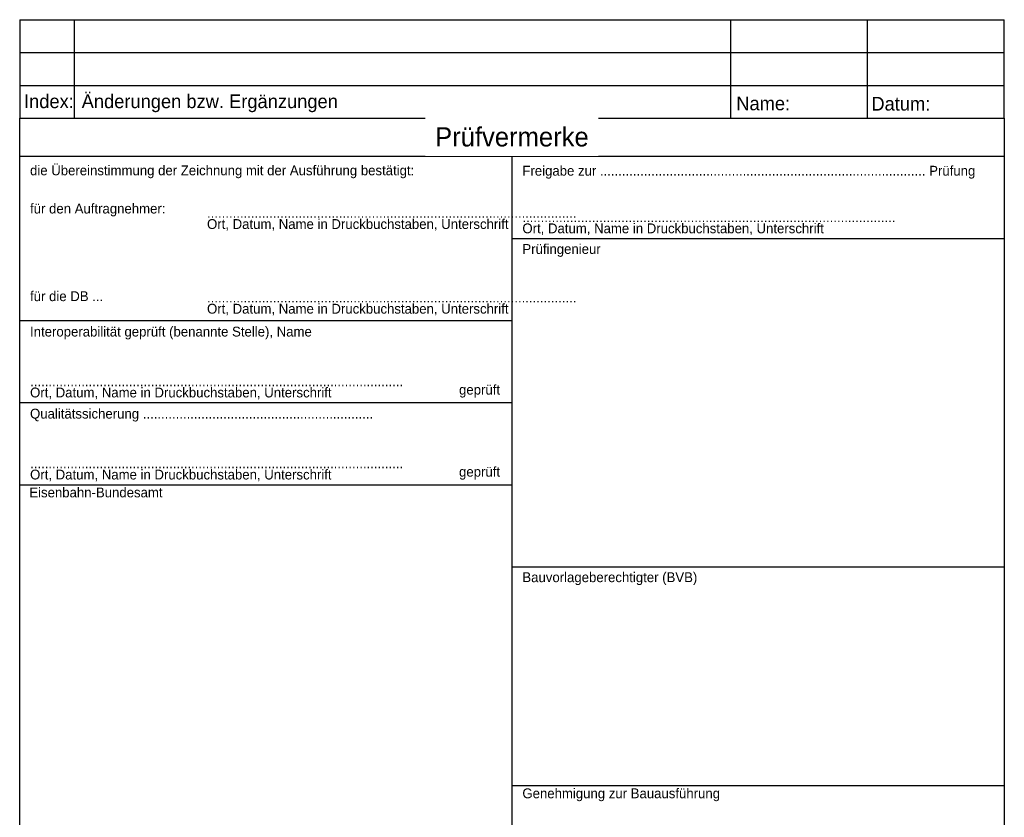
# Model space of a CAD drawing. Header units: metres. Extents: x -185 to -5, y 5 to 292.
# Tile 3 of 3: x -185 to -5, y 146 to 292. Entities that reach past the tile are written whole.
import ezdxf

# ---------------------------------------------------------------- set-up
doc = ezdxf.new("R2010")
doc.units = ezdxf.units.M
doc.layers.add('GTU_A_SF', color=7, linetype='Continuous')
doc.styles.add('K_Isocp', font='k_isocp.SHX')

msp = doc.modelspace()

# ---------------------------------------------------------------- linework, layer by layer
at = {"layer": 'GTU_A_SF'}
for p, q in [((-185, 292), (-185, 274)), ((-185, 292), (-5, 292)), ((-175, 280), (-175, 292)), ((-55, 280), (-55, 292)), ((-30, 280), (-30, 292)), ((-5, 274), (-5, 292)), ((-185, 286), (-5, 286)), ((-185, 280), (-5, 280)), ((-175, 274), (-175, 280)), ((-55, 274), (-55, 280)), ((-30, 274), (-30, 280)), ((-185, 274), (-5, 274)), ((-5, 267), (-185, 267)), ((-95, 137), (-95, 267)), ((-95, 252), (-5, 252)), ((-185, 237), (-95, 237)), ((-185, 222), (-95, 222)), ((-185, 207), (-95, 207)), ((-95, 192), (-5, 192)), ((-95, 152), (-5, 152))]:
    msp.add_line(p, q, dxfattribs=at)
msp.add_lwpolyline([(-5, 137), (-185, 137), (-185, 274), (-5, 274)], close=True, dxfattribs=at)

# ---------------------------------------------------------------- texts
at = {"layer": 'GTU_A_SF', "style": 'K_Isocp'}
for s, height, p in [('Index:', 2.5, (-184.21, 275.83)), ('Änderungen bzw. Ergänzungen', 2.5, (-173.67, 275.83)), ('Name:', 2.5, (-54, 275.44)), ('Datum:', 2.5, (-29.3, 275.39)), ('die Übereinstimmung der Zeichnung mit der Ausführung bestätigt:', 1.8, (-183.11, 263.56)), ('Freigabe zur ......................................................................................... Prüfung', 1.8, (-93.1, 263.49)), ('für den Auftragnehmer:', 1.8, (-183.11, 256.58)), ('Ort, Datum, Name in Druckbuchstaben, Unterschrift', 1.8, (-150.75, 253.75)), ('.....................................................................................................', 1.8, (-150.75, 255.79)), ('Ort, Datum, Name in Druckbuchstaben, Unterschrift', 1.8, (-93.1, 252.96)), ('......................................................................................................', 1.8, (-93.1, 255)), ('Prüfingenieur', 1.8, (-93.1, 249.19)), ('für die DB ...', 1.8, (-183.11, 240.56)), ('Ort, Datum, Name in Druckbuchstaben, Unterschrift', 1.8, (-150.75, 238.27)), ('.....................................................................................................', 1.8, (-150.75, 240.31)), ('Interoperabilität geprüft (benannte Stelle), Name', 1.8, (-183.11, 234.09)), ('......................................................................................................', 1.8, (-183.1, 225)), ('geprüft', 1.8, (-104.68, 223.47)), ('Ort, Datum, Name in Druckbuchstaben, Unterschrift', 1.8, (-183.1, 222.96)), ('Qualitätssicherung ...............................................................', 1.8, (-183.11, 219.09)), ('Ort, Datum, Name in Druckbuchstaben, Unterschrift', 1.8, (-183.1, 207.96)), ('......................................................................................................', 1.8, (-183.1, 210)), ('geprüft', 1.8, (-104.68, 208.47)), ('Eisenbahn-Bundesamt', 1.8, (-183.24, 204.69)), ('Bauvorlageberechtigter (BVB)', 1.8, (-93.1, 189.19)), ('Genehmigung zur Bauausführung', 1.8, (-93.1, 149.69))]:
    msp.add_text(s, height=height, dxfattribs=at).set_placement(p)

# ---------------------------------------------------------------- next in the draw order: texts
at = {"layer": 'GTU_A_SF', "insert": (-95.02, 270.56), "char_height": 3.5, "attachment_point": 5, "style": 'K_Isocp', "bg_fill": 2}
msp.add_mtext('Prüfvermerke', dxfattribs=at)

doc.saveas('drawing.dxf')
